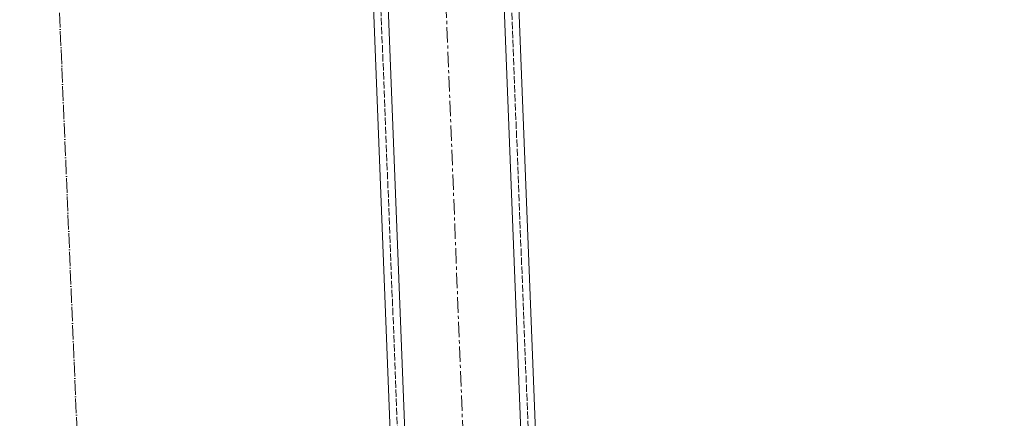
# Model space of a CAD drawing. Header units: millimetres. Extents: x -15129 to 9171, y -18789 to 5877.
# Tile 199 of 256: x -10009 to -9602, y -1457 to -1293. Entities that reach past the tile are written whole.
import ezdxf

# ---------------------------------------------------------------- set-up
doc = ezdxf.new("R2010")
doc.units = ezdxf.units.MM
for name, pattern in [('ACAD_ISO02W100', [15, 12, -3]), ('ACAD_ISO04W100', [30, 24, -3, 0, -3]), ('CENTER', [50.8, 31.75, -6.35, 6.35, -6.35])]:
    doc.linetypes.add(name, pattern=pattern)
doc.layers.add('AS_Belki', color=145, linetype='Continuous')
doc.layers.add('AS_Siatki', color=72, linetype='Continuous')

msp = doc.modelspace()

# ---------------------------------------------------------------- linework, layer by layer
at = {"color": 5, "linetype": 'CENTER', "lineweight": 13, "ltscale": 0.2}
msp.add_line((-9860.44, -585.01, -8591.48), (-9731.36, -3859.05, 51965.59), dxfattribs=at)
at = {"layer": 'AS_Belki', "color": 145, "linetype": 'Continuous', "lineweight": 13, "ltscale": 0.25}
for p, q in [((-9737.33, -3098.6), (-9817.94, -1053.76)), ((-9811.94, -1053.52), (-9731.57, -3092.36)), ((-9871.9, -1055.89), (-9794.32, -3023.66)), ((-9785.29, -3100.49), (-9865.9, -1055.65))]:
    msp.add_line(p, q, dxfattribs=at)
at = {"layer": 'AS_Belki', "color": 84, "linetype": 'ACAD_ISO02W100', "lineweight": 13, "ltscale": 0.25}
for p, q in [((-9814.94, -1053.64), (-9734.56, -3092.48)), ((-9868.9, -1055.77), (-9788.52, -3094.61))]:
    msp.add_line(p, q, dxfattribs=at)
at = {"layer": 'AS_Siatki', "color": 20, "linetype": 'ACAD_ISO04W100', "lineweight": 13, "ltscale": 0.25}
msp.add_line((-9335.58, -17029.24), (-10009.15, -894.74), dxfattribs=at)

doc.saveas('drawing.dxf')
